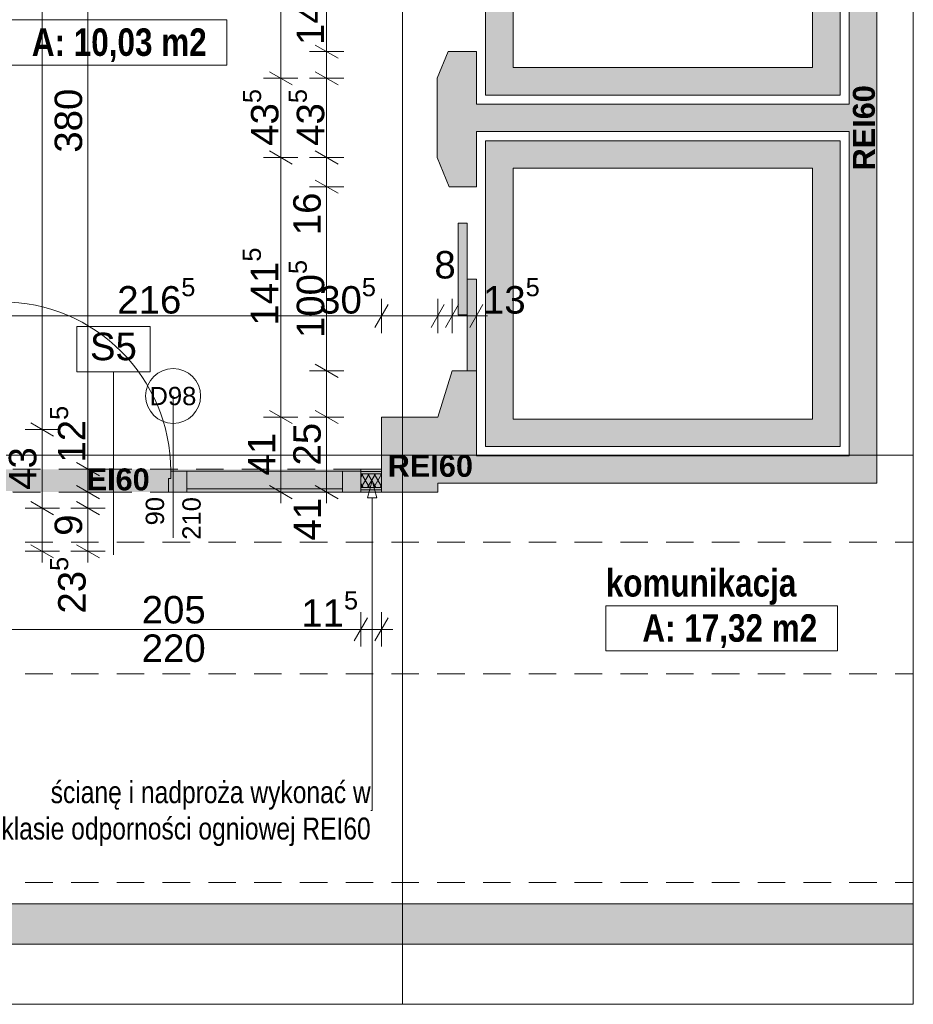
# Paper-space layout 'A-37 RZUT - PIĘTRO 7' of a CAD drawing. Header units: millimetres. Extents: x 0 to 800, y 0 to 500.
# Tile 9 of 14: x 447 to 545, y 127 to 234. Entities that reach past the tile are written whole.
import ezdxf
from ezdxf.xclip import XClip

# ---------------------------------------------------------------- set-up
doc = ezdxf.new("R2010")
doc.units = ezdxf.units.MM
doc.header["$MEASUREMENT"] = 0
doc.header["$XCLIPFRAME"] = 0
for name, pattern in [('ACAD_ISO03W100', [300, 120, -180]), ('DASHDOTX2', [1000, 500, -250, 0, -250]), ('Przer. długie kreski', [2.5, 1.5, -1]), ('PRZERYWANA_DU_A', [550, 350.0000000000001, -199.9999999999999])]:
    doc.linetypes.add(name, pattern=pattern)
for name, color, linetype, lineweight in [('0_Nr_pióra__2', 8, 'Continuous', 13), ('A_linie przekroju_Nr_pióra__1', 7, 'Continuous', 20), ('A_strefy_Nr_pióra__1', 7, 'Continuous', 20), ('A_winda_Nr_pióra__1', 7, 'Continuous', 20), ('A_wymiary_Nr_pióra__1', 7, 'Continuous', 20), ('A_wymiary_Nr_pióra__2', 8, 'Continuous', 13), ('A_ściany proj_Nr_pióra__1', 7, 'Continuous', 20), ('A_ściany_Nr_pióra__1', 7, 'Continuous', 20), ('Drzwi Archicad_Nr_pióra__1', 7, 'Continuous', 20), ('Drzwi Archicad_Nr_pióra__3', 252, 'Continuous', 13), ('Znaczniki drzwi Archicada_Nr_pióra__3', 252, 'Continuous', 13)]:
    doc.layers.add(name, color=color, linetype=linetype, lineweight=lineweight)
for name, color, linetype, lineweight, true_color in [('A_opis ścian_Nr_pióra__19', 7, 'Continuous', 5, 0x191919), ('A_opis_Nr_pióra__10', 7, 'Continuous', 13, 0x4b4b4b), ('A_opis_Nr_pióra__255', 7, 'Continuous', 15, 0x242424), ('A_osie_Nr_pióra__16', 7, 'Continuous', 5, 0x0f0f0f), ('A_ppoż proj_Nr_pióra__8', 7, 'Continuous', 13, 0x4c4c4c), ('A_ściany proj_Nr_pióra__21', 7, 'Continuous', 5, 0xb0b0b0), ('A_ściany_Nr_pióra__10', 7, 'Continuous', 13, 0x4b4b4b)]:
    doc.layers.add(name, color=color, linetype=linetype, lineweight=lineweight, true_color=true_color)
for name, color, linetype in [('A_podrys', 7, 'Continuous'), ('A_ppoż', 7, 'Continuous'), ('A_winda', 7, 'Continuous'), ('A_ściany', 7, 'Continuous'), ('A_ściany proj', 7, 'Continuous')]:
    doc.layers.add(name, color=color, linetype=linetype)
doc.styles.add('STYL_AUTOMATYCZNY_1', font='arial.ttf')
doc.styles.add('STYL_AUTOMATYCZNY_2', font='ARIALN.TTF')
doc.styles.add('STYL_AUTOMATYCZNY_3', font='arial.ttf')
doc.styles.add('STYL_AUTOMATYCZNY_4', font='arial.ttf')
doc.styles.add('STYL_AUTOMATYCZNY_5', font='arial.ttf')
doc.styles.add('STYL_AUTOMATYCZNY_6', font='ARIALN.TTF')
pattern_1 = [(0, (-3193.413088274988, -631.4009495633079), (0, 2), [0, -2])]

# ---------------------------------------------------------------- blocks, each defined once
blk = doc.blocks.new('Rysunek_1_1', base_point=(-3193.413088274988, -631.4009495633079))
at = {"layer": 'A_ppoż', "linetype": 'Continuous', "lineweight": 0, "true_color": 0x121212}
blk.add_hatch(color=250, dxfattribs=at).paths.add_polyline_path([(443.6295795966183, 182.7189081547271), (486.8895795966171, 182.7189081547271), (486.8895795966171, 185.2189081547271), (443.6295795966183, 185.2189081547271)])
at = {"layer": 'A_winda', "linetype": 'Continuous', "lineweight": 0, "true_color": 0xfdfdfd}
h = blk.add_hatch(color=7, dxfattribs=at)
h.paths.add_polyline_path([(498.2495795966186, 259.448718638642), (498.2495795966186, 226.0997186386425), (536.9695795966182, 226.0997186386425), (536.9695795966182, 259.448718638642)])
h.paths.add_polyline_path([(533.9695795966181, 256.448718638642), (533.9695795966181, 229.0997186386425), (501.2495795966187, 229.0997186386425), (501.2495795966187, 256.448718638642)], flags=0)
h = blk.add_hatch(color=7, dxfattribs=at)
h.paths.add_polyline_path([(536.9695795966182, 221.0997186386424), (498.2495795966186, 221.0997186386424), (498.2495795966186, 187.684718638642), (536.9695795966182, 187.684718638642)])
h.paths.add_polyline_path([(533.9695795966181, 218.0997186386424), (533.9695795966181, 190.684718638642), (501.2495795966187, 190.684718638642), (501.2495795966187, 218.0997186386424)], flags=0)
for points in [[(495.249579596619, 212.0828476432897), (495.249579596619, 202.0828476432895), (496.2495795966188, 202.0828476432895), (496.2495795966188, 212.0828476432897)], [(496.2495795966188, 205.9639730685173), (496.2495795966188, 195.9639730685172), (497.2495795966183, 195.9639730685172), (497.2495795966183, 205.9639730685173)]]:
    blk.add_hatch(color=7, dxfattribs=at).paths.add_polyline_path(points)
at = {"layer": 'A_ściany', "linetype": 'Continuous', "lineweight": 0, "true_color": 0x000000}
for points in [[(540.9695795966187, 183.6847186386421), (540.9695795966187, 260.4487186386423), (537.9695795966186, 260.4487186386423), (537.9695795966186, 186.684718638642)], [(492.9495800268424, 219.2645433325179), (494.2915312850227, 216.0839953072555), (497.2495793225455, 216.0839953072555), (497.249580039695, 230.8459618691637), (494.1695807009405, 230.8459618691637), (492.9495800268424, 227.9309664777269)], [(497.2495795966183, 222.0997186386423), (537.9695795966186, 222.0997186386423), (537.9695795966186, 225.0997186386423), (497.2495795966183, 225.0997186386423)], [(486.8895792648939, 182.7189081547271), (493.0274094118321, 182.7189081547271), (493.0274094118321, 183.6847187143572), (497.249580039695, 183.6847187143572), (497.2495793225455, 195.9639726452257), (494.5915307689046, 195.9639955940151), (493.0274094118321, 190.9189079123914), (486.8895792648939, 190.9189079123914)], [(497.2495795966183, 183.6847186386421), (540.9695795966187, 183.6847186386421), (537.9695795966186, 186.684718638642), (497.2495795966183, 186.684718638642)], [(544.9695770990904, 137.7287221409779), (97.53113628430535, 137.7287221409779), (97.53113628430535, 133.3287243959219), (544.9695770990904, 133.3287243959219)]]:
    blk.add_hatch(color=18, dxfattribs=at).paths.add_polyline_path(points)
at = {"layer": 'A_ściany proj', "linetype": 'Continuous', "lineweight": 13}
h = blk.add_hatch(dxfattribs=at)
h.set_pattern_fill('gypsum_0001', color=8, style=0, pattern_type=2)
h.set_pattern_definition(pattern_1)
h.paths.add_polyline_path([(484.6295796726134, 185.2189083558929), (484.6295796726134, 184.9689080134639), (486.8895795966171, 184.9689080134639), (486.8895795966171, 185.2189083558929)])
h = blk.add_hatch(dxfattribs=at)
h.set_pattern_fill('gypsum_0001', color=8, style=0, pattern_type=2)
h.set_pattern_definition(pattern_1)
h.paths.add_polyline_path([(486.8895795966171, 184.9689080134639), (484.6295796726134, 184.9689080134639), (484.6295796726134, 184.7189083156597), (486.8895795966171, 184.7189083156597)])
h = blk.add_hatch(dxfattribs=at)
h.set_pattern_fill('batt_insulation_0001', color=8, style=0, pattern_type=2)
h.set_pattern_definition([(60.00000000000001, (-3193.413088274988, -631.4009495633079), (-0.5196152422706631, 0.2999999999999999), []), (120, (-3193.413088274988, -631.4009495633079), (0.519615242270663, 0.3000000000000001), [])])
h.paths.add_polyline_path([(486.8895795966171, 184.7189083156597), (484.6295796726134, 184.7189083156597), (484.6295796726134, 183.2189081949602), (486.8895795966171, 183.2189081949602)])
h = blk.add_hatch(dxfattribs=at)
h.set_pattern_fill('gypsum_0001', color=8, style=0, pattern_type=2)
h.set_pattern_definition(pattern_1)
h.paths.add_polyline_path([(486.8895795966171, 183.2189081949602), (484.6295796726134, 183.2189081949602), (484.6295796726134, 182.9689078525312), (486.8895795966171, 182.9689078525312)])
h = blk.add_hatch(dxfattribs=at)
h.set_pattern_fill('gypsum_0001', color=8, style=0, pattern_type=2)
h.set_pattern_definition(pattern_1)
h.paths.add_polyline_path([(484.6295796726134, 182.7189081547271), (486.8895795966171, 182.7189081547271), (486.8895795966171, 182.9689078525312), (484.6295796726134, 182.9689078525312)])
at = {"layer": '0_Nr_pióra__2', "color": 8, "linetype": 'PRZERYWANA_DU_A', "lineweight": 13, "ltscale": 2, "flags": 128}
for points in [[(544.9695795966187, 126.7487186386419), (544.9695795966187, 316.7487186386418)], [(60.83915919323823, 126.7487186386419), (544.9695795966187, 126.7487186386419)]]:
    blk.add_lwpolyline(points, dxfattribs=at)
at = {"layer": 'A_linie przekroju_Nr_pióra__1', "color": 7, "linetype": 'ACAD_ISO03W100', "lineweight": 20, "ltscale": 2}
blk.add_line((83.03712578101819, 202.4141219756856), (544.9695824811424, 202.4141219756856), dxfattribs=at)
at = {"layer": 'A_opis ścian_Nr_pióra__19', "color": 250, "linetype": 'Continuous', "lineweight": 5, "ltscale": 2, "true_color": 0x191919}
for p, q in [((461.606717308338, 200.8106483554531), (453.6067147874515, 200.8106483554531)), ((453.6067147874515, 200.8106483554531), (453.6067147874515, 195.8606443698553)), ((461.606717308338, 195.8606443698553), (461.606717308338, 200.8106483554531)), ((453.6067147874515, 195.8606443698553), (461.606717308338, 195.8606443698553)), ((457.6068130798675, 195.8606443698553), (457.6068130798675, 175.8606455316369))]:
    blk.add_line(p, q, dxfattribs=at)
at = {"layer": 'A_opis_Nr_pióra__255', "color": 250, "linetype": 'Continuous', "lineweight": 15, "ltscale": 2, "true_color": 0x242424}
for p, q in [((485.8709130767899, 183.968905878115), (485.3709073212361, 182.1028840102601)), ((485.8709130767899, 183.968905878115), (486.3709113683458, 182.1028840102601)), ((486.3709113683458, 182.1028840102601), (485.3709073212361, 182.1028840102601)), ((485.8709130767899, 182.1028840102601), (485.8709130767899, 147.9172884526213)), ((485.8709130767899, 147.9172884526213), (485.7084516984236, 147.9172884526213))]:
    blk.add_line(p, q, dxfattribs=at)
at = {"layer": 'A_osie_Nr_pióra__16', "color": 250, "linetype": 'DASHDOTX2', "lineweight": 5, "ltscale": 2, "true_color": 0x0f0f0f}
for p, q in [((489.1811289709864, 425.6646741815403), (489.1811289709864, 126.7487178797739)), ((544.9695777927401, 186.7487257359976), (96.57179472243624, 186.7487257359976))]:
    blk.add_line(p, q, dxfattribs=at)
at = {"layer": 'A_strefy_Nr_pióra__1', "color": 7, "linetype": 'Continuous', "lineweight": 20, "ltscale": 2}
for p, q in [((444.696164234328, 234.3112504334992), (470.001080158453, 234.3112504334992)), ((470.001080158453, 234.3112504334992), (470.001080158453, 229.3700688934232)), ((444.696164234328, 229.3700688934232), (470.001080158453, 229.3700688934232)), ((511.376655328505, 170.2978995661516), (511.376655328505, 165.3567254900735)), ((511.376655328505, 170.2978995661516), (536.6815787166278, 170.2978995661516)), ((536.6815787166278, 170.2978995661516), (536.6815787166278, 165.3567254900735)), ((511.376655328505, 165.3567254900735), (536.6815787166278, 165.3567254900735))]:
    blk.add_line(p, q, dxfattribs=at)
at = {"layer": 'A_winda_Nr_pióra__1', "color": 7, "linetype": 'PRZERYWANA_DU_A', "lineweight": 20, "ltscale": 2, "flags": 128}
for points in [[(498.2495795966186, 259.448718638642), (536.9695795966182, 259.448718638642), (536.9695795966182, 226.0997186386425), (498.2495795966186, 226.0997186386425)], [(533.9695795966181, 256.448718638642), (533.9695795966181, 229.0997186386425), (501.2495795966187, 229.0997186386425), (501.2495795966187, 256.448718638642)], [(536.9695795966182, 221.0997186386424), (498.2495795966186, 221.0997186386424), (498.2495795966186, 187.684718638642), (536.9695795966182, 187.684718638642)], [(533.9695795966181, 218.0997186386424), (533.9695795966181, 190.684718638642), (501.2495795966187, 190.684718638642), (501.2495795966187, 218.0997186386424)]]:
    blk.add_lwpolyline(points, close=True, dxfattribs=at)
at = {"layer": 'A_winda_Nr_pióra__1', "color": 7, "linetype": 'Continuous', "lineweight": 20, "ltscale": 2, "flags": 128}
for points in [[(495.249579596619, 212.0828476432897), (495.249579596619, 202.0828476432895), (496.2495795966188, 202.0828476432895), (496.2495795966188, 212.0828476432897)], [(496.2495795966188, 205.9639730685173), (496.2495795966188, 195.9639730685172), (497.2495795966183, 195.9639730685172), (497.2495795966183, 205.9639730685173)]]:
    blk.add_lwpolyline(points, close=True, dxfattribs=at)
at = {"layer": 'A_wymiary_Nr_pióra__1', "color": 7, "linetype": 'Continuous', "lineweight": 20, "ltscale": 2}
for p, q in [((479.6398929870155, 231.5676490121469), (482.1398919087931, 230.1242760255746)), ((474.6398951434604, 228.6526518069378), (477.139894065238, 227.2092788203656)), ((479.6398929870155, 228.6526518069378), (482.1398919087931, 227.2092788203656)), ((474.6398951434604, 219.9862336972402), (477.139894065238, 218.5428532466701)), ((479.6398929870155, 219.9862336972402), (482.1398919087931, 218.5428532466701)), ((479.6398929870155, 216.8056823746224), (482.1398919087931, 215.3623093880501)), ((487.6112636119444, 203.213995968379), (486.1678906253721, 200.7139970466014)), ((493.7490956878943, 203.213995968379), (492.3057227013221, 200.7139970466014)), ((495.3132212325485, 203.213995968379), (493.8698407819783, 200.7139970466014)), ((496.5278898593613, 200.7139970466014), (497.9712703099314, 203.213995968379)), ((479.6398929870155, 196.6856848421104), (482.1398919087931, 195.2423118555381)), ((474.6398951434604, 191.6405969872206), (477.139894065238, 190.1972240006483)), ((479.6398929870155, 191.6405969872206), (482.1398919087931, 190.1972240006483)), ((448.5795778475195, 190.2704085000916), (451.079576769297, 188.8270280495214)), ((453.5795831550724, 185.9405955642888), (456.07958207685, 184.4972225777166)), ((453.5795831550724, 183.4405966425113), (456.07958207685, 181.997223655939)), ((474.6398951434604, 183.4405966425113), (477.139894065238, 181.997223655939)), ((479.6398929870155, 183.4405966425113), (482.1398919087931, 181.997223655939)), ((448.5795778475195, 181.6704050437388), (451.079576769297, 180.2270320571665)), ((453.5795831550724, 181.6704050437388), (456.07958207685, 180.2270320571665)), ((448.5795778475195, 176.9704076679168), (451.079576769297, 175.5270346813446)), ((453.5795831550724, 176.9704076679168), (456.07958207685, 175.5270346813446)), ((485.3512695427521, 168.9689048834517), (483.9078890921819, 166.4689059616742)), ((486.1678906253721, 166.4689059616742), (487.6112636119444, 168.9689048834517))]:
    blk.add_line(p, q, dxfattribs=at)
at = {"layer": 'A_wymiary_Nr_pióra__2', "color": 8, "linetype": 'Continuous', "lineweight": 13, "ltscale": 2}
for p, q in [((454.8295788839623, 185.2189090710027), (454.8295788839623, 261.2487218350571)), ((449.8295810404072, 189.5487220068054), (449.8295810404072, 259.4487190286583)), ((475.8898908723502, 227.9309653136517), (475.8898908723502, 255.6487155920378)), ((480.8898887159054, 230.8459625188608), (480.8898887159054, 251.1459618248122)), ((482.764889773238, 230.8459625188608), (479.0148951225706, 230.8459625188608)), ((480.8898887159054, 227.9309653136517), (480.8898887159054, 230.8459625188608)), ((477.7648919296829, 227.9309653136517), (474.0148898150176, 227.9309653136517)), ((475.8898908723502, 219.2645397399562), (475.8898908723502, 227.9309653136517)), ((482.764889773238, 227.9309653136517), (479.0148951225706, 227.9309653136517)), ((480.8898887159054, 219.2645397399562), (480.8898887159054, 227.9309653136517)), ((477.7648919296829, 219.2645397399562), (474.0148898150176, 219.2645397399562)), ((475.8898908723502, 190.9189104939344), (475.8898908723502, 219.2645397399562)), ((482.764889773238, 219.2645397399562), (479.0148951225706, 219.2645397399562)), ((480.8898887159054, 216.0839958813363), (480.8898887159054, 219.2645397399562)), ((482.764889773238, 216.0839958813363), (479.0148951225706, 216.0839958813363)), ((480.8898887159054, 195.9639983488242), (480.8898887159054, 216.0839958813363)), ((486.8895771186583, 200.0889991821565), (486.8895771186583, 203.8389938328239)), ((493.0274091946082, 200.0889991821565), (493.0274091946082, 203.8389938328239)), ((494.5915347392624, 200.0889991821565), (494.5915347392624, 203.8389938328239)), ((497.2495763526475, 200.0889991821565), (497.2495763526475, 203.8389938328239)), ((443.6295813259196, 201.9639927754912), (486.8895771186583, 201.9639927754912)), ((486.8895771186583, 201.9639927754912), (493.0274091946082, 201.9639927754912)), ((493.0274091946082, 201.9639927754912), (494.5915347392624, 201.9639927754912)), ((494.5915347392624, 201.9639927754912), (497.2495763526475, 201.9639927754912)), ((497.2495763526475, 201.9639927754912), (498.4720821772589, 201.9639927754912)), ((482.764889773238, 195.9639983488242), (479.0148951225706, 195.9639983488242)), ((480.8898887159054, 190.9189104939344), (480.8898887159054, 195.9639983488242)), ((477.7648919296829, 190.9189104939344), (474.0148898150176, 190.9189104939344)), ((475.8898908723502, 182.7189101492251), (475.8898908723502, 190.9189104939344)), ((482.764889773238, 190.9189104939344), (479.0148951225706, 190.9189104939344)), ((480.8898887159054, 182.7189101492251), (480.8898887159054, 190.9189104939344)), ((451.7045820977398, 189.5487220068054), (447.9545799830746, 189.5487220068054)), ((449.8295810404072, 180.9487185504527), (449.8295810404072, 189.5487220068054)), ((456.7045799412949, 185.2189090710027), (452.9545778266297, 185.2189090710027)), ((454.8295788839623, 182.7189101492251), (454.8295788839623, 185.2189090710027)), ((456.7045799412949, 182.7189101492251), (452.9545778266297, 182.7189101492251)), ((454.8295788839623, 180.9487185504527), (454.8295788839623, 182.7189101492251)), ((477.7648919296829, 182.7189101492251), (474.0148898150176, 182.7189101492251)), ((475.8898908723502, 181.4964117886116), (475.8898908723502, 182.7189101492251)), ((482.764889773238, 182.7189101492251), (479.0148951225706, 182.7189101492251)), ((480.8898887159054, 181.4964117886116), (480.8898887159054, 182.7189101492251)), ((451.7045820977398, 180.9487185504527), (447.9545799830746, 180.9487185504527)), ((449.8295810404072, 176.2487211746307), (449.8295810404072, 180.9487185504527)), ((456.7045799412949, 180.9487185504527), (452.9545778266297, 180.9487185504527)), ((454.8295788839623, 176.2487211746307), (454.8295788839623, 180.9487185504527)), ((451.7045820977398, 176.2487211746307), (447.9545799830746, 176.2487211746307)), ((449.8295810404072, 175.0262228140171), (449.8295810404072, 176.2487211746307)), ((456.7045799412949, 176.2487211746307), (452.9545778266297, 176.2487211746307)), ((454.8295788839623, 175.0262228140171), (454.8295788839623, 176.2487211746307)), ((484.629583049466, 165.8439080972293), (484.629583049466, 169.5939102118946)), ((486.8895771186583, 165.8439080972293), (486.8895771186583, 169.5939102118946)), ((443.6295813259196, 167.7189091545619), (484.629583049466, 167.7189091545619)), ((484.629583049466, 167.7189091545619), (486.8895771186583, 167.7189091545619)), ((486.8895771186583, 167.7189091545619), (488.1120829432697, 167.7189091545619))]:
    blk.add_line(p, q, dxfattribs=at)
at = {"layer": 'A_ściany proj_Nr_pióra__1', "color": 7, "linetype": 'Continuous', "lineweight": 20, "ltscale": 2, "flags": 128}
for points in [[(486.8895795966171, 185.2189081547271), (484.6295796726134, 185.2189081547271)], [(484.6295796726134, 182.7189081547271), (486.8895795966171, 182.7189081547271)]]:
    blk.add_lwpolyline(points, dxfattribs=at)
at = {"layer": 'A_ściany proj_Nr_pióra__21', "color": 253, "linetype": 'Continuous', "lineweight": 5, "ltscale": 2, "true_color": 0xb0b0b0}
for p, q in [((484.629583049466, 185.0189112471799), (484.629583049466, 185.2189090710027)), ((484.629583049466, 184.9689099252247), (484.629583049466, 185.0189112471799)), ((486.8895771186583, 184.9689099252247), (484.629583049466, 184.9689099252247)), ((484.629583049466, 184.7189107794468), (484.629583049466, 184.9689099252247)), ((486.8895771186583, 184.7189107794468), (484.629583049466, 184.7189107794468)), ((484.629583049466, 183.2189084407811), (484.629583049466, 184.7189107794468)), ((484.629583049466, 183.2189084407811), (486.8895771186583, 183.2189084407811)), ((484.629583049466, 182.9689092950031), (484.629583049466, 183.2189084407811)), ((484.629583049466, 182.9689092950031), (486.8895771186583, 182.9689092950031)), ((484.629583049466, 182.7189101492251), (484.629583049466, 182.9689092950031))]:
    blk.add_line(p, q, dxfattribs=at)
at = {"layer": 'A_ściany proj_Nr_pióra__21', "color": 253, "linetype": 'Continuous', "lineweight": 5, "ltscale": 2, "true_color": 0xb0b0b0, "flags": 128}
for points in [[(486.8895795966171, 184.968908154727), (486.8895795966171, 185.2189081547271)], [(486.8895795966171, 184.7189081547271), (486.8895795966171, 184.968908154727)], [(486.8895795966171, 183.2189081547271), (486.8895795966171, 184.7189081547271)], [(486.8895795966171, 182.9689081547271), (486.8895795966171, 183.2189081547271)], [(486.8895795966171, 182.7189081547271), (486.8895795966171, 182.9689081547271)]]:
    blk.add_lwpolyline(points, dxfattribs=at)
at = {"layer": 'A_ściany_Nr_pióra__1', "color": 7, "linetype": 'Continuous', "lineweight": 20, "ltscale": 2}
for p, q in [((494.1695800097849, 230.8459625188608), (497.2495763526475, 230.8459625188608)), ((497.2495763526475, 216.0839958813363), (494.2915342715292, 216.0839958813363)), ((494.5915347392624, 195.9639983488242), (497.2495763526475, 195.9639759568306))]:
    blk.add_line(p, q, dxfattribs=at)
at = {"layer": 'A_ściany_Nr_pióra__1', "color": 7, "linetype": 'Continuous', "lineweight": 20, "ltscale": 2, "flags": 128}
for points in [[(537.9695795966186, 260.4487186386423), (537.9695795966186, 225.0997186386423)], [(540.9695795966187, 183.6847186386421), (540.9695795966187, 260.4487186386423)], [(494.1695795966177, 230.8459621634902), (492.9495795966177, 227.9309664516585)], [(497.2495795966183, 225.0997186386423), (497.2495795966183, 230.8459621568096)], [(492.9495795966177, 227.9309664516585), (492.9495795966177, 219.26454342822)], [(537.9695795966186, 225.0997186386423), (497.2495795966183, 225.0997186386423)], [(497.2495795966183, 216.0839954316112), (497.2495795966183, 222.0997186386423)], [(497.2495795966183, 222.0997186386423), (537.9695795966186, 222.0997186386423)], [(537.9695795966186, 222.0997186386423), (537.9695795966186, 186.684718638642)], [(492.9495795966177, 219.26454342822), (494.2915314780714, 216.0839958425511)], [(494.591531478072, 195.9639958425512), (493.0274087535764, 190.918908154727)], [(497.2495795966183, 186.684718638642), (497.2495795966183, 195.9639730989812)], [(493.0274087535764, 190.918908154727), (486.8895795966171, 190.918908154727)], [(486.8895795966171, 190.918908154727), (486.8895795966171, 182.7189081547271)], [(537.9695795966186, 186.684718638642), (497.2495795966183, 186.684718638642)], [(493.0274087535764, 182.7189081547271), (493.0274087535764, 183.6847186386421)], [(493.0274087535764, 183.6847186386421), (497.2495795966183, 183.6847186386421)], [(497.2495795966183, 183.6847186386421), (540.9695795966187, 183.6847186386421)], [(486.8895795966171, 182.7189081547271), (493.0274087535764, 182.7189081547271)], [(544.9695795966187, 137.728718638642), (97.53112965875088, 137.728718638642)], [(97.53112965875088, 133.328718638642), (544.9695795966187, 133.328718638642)]]:
    blk.add_lwpolyline(points, dxfattribs=at)
at = {"layer": 'A_ściany_Nr_pióra__10', "color": 251, "linetype": 'Przer. długie kreski', "lineweight": 13, "ltscale": 2, "true_color": 0x4b4b4b}
for p, q in [((97.98113109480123, 177.2487177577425), (544.9695795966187, 177.2487177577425)), ((97.98113109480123, 162.8547038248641), (544.9695795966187, 162.8547038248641)), ((97.98113109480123, 140.0459428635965), (544.9695795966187, 140.0459428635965))]:
    blk.add_line(p, q, dxfattribs=at)
at = {"layer": 'Drzwi Archicad_Nr_pióra__1', "color": 7, "linetype": 'Continuous', "lineweight": 20, "ltscale": 2}
for p, q in [((494.1695800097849, 230.8459625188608), (497.2495763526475, 230.8459625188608)), ((497.2495763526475, 216.0839958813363), (494.2915342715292, 216.0839958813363)), ((494.5915347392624, 195.9639983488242), (497.2495763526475, 195.9639759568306))]:
    blk.add_line(p, q, dxfattribs=at)
at = {"layer": 'Drzwi Archicad_Nr_pióra__3', "color": 252, "linetype": 'Przer. długie kreski', "lineweight": 13, "ltscale": 2}
for p, q in [((484.629583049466, 185.2189090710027), (443.6295813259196, 185.2189090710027)), ((484.629583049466, 182.7189101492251), (443.6295813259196, 182.7189101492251))]:
    blk.add_line(p, q, dxfattribs=at)
at = {"layer": 'Drzwi Archicad_Nr_pióra__3', "color": 252, "linetype": 'Continuous', "lineweight": 13, "ltscale": 2}
for p, q in [((484.629583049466, 185.0189112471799), (484.629583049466, 185.2189090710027)), ((463.6295801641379, 182.7189101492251), (463.6295801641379, 184.2189050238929)), ((463.6295801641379, 184.2189050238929), (463.8695775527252, 184.2189050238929)), ((463.8695775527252, 184.2189050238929), (463.8695775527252, 185.0189112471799)), ((463.8695775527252, 185.0189112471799), (465.6295807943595, 185.0189112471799)), ((465.6295807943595, 185.0189112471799), (465.6295807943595, 182.7189101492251)), ((482.6295824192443, 185.0189112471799), (465.6295807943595, 185.0189112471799)), ((465.6295807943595, 185.0189112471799), (465.6295807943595, 182.7189101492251)), ((465.6295807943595, 185.0189112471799), (482.6295824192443, 185.0189112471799)), ((482.6295824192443, 182.7189101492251), (482.6295824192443, 185.0189112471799)), ((482.6295824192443, 185.0189112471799), (484.629583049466, 185.0189112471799)), ((482.6295824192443, 182.7189101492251), (482.6295824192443, 185.0189112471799)), ((484.629583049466, 185.0189112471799), (484.629583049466, 182.7189101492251)), ((484.629583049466, 184.9689099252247), (484.629583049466, 185.0189112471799)), ((484.629583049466, 184.9689099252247), (484.629583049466, 185.0189112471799)), ((484.629583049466, 184.7189107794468), (484.629583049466, 184.9689099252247)), ((484.629583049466, 184.7189107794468), (484.629583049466, 184.9689099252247)), ((484.629583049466, 183.2189084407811), (484.629583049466, 184.7189107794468)), ((484.629583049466, 183.2189084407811), (484.629583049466, 184.7189107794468)), ((482.6295824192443, 183.0789062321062), (465.6295807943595, 183.0789062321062)), ((484.629583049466, 182.9689092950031), (484.629583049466, 183.2189084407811)), ((484.629583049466, 182.9689092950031), (484.629583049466, 183.2189084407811)), ((484.629583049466, 182.7189101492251), (484.629583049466, 182.9689092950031)), ((484.629583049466, 182.7189101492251), (484.629583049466, 182.9689092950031)), ((465.6295807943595, 182.7189101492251), (463.6295801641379, 182.7189101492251)), ((465.6295807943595, 182.7189101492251), (482.6295824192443, 182.7189101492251)), ((484.629583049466, 182.7189101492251), (482.6295824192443, 182.7189101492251))]:
    blk.add_line(p, q, dxfattribs=at)
blk.add_arc((445.3895795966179, 185.018908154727), 18.48000000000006, 0, 90, dxfattribs=at)
at = {"layer": 'Znaczniki drzwi Archicada_Nr_pióra__3', "color": 252, "linetype": 'Continuous', "lineweight": 13, "ltscale": 2}
blk.add_line((464.1295784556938, 193.2189115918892), (464.1295784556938, 177.7189048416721), dxfattribs=at)
at = {"layer": 'Znaczniki drzwi Archicada_Nr_pióra__3', "color": 252, "linetype": 'Continuous', "lineweight": 13, "ltscale": 2, "flags": 128}
blk.add_lwpolyline([(467.1295795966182, 193.2189081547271, 0.9999999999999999), (461.1295795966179, 193.2189081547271, 0.9999999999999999)], format="xyb", close=True, dxfattribs=at)
at = {"layer": 'A_opis ścian_Nr_pióra__19', "color": 250, "linetype": 'Continuous', "lineweight": 5, "true_color": 0x191919, "insert": (457.6067147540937, 200.1249372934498), "char_height": 3, "attachment_point": 2, "style": 'STYL_AUTOMATYCZNY_1'}
blk.add_mtext('\\A1;{\\pqc;\\fArial|b0|i0|c238|p0;\\W1.000000;S5}', dxfattribs=at)
at = {"layer": 'A_opis_Nr_pióra__10', "color": 251, "linetype": 'Continuous', "lineweight": 13, "true_color": 0x4b4b4b, "insert": (485.7084542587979, 147.5800760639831), "char_height": 2.400000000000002, "width": 42.19162256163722, "attachment_point": 6, "line_spacing_factor": 0.9929323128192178, "style": 'STYL_AUTOMATYCZNY_2'}
blk.add_mtext('\\A1;{\\pqr;\\fArial Narrow|b0|i0|c238|p0;\\W1.000000;ścianę i nadproża wykonać w klasie odporności ogniowej REI60}', dxfattribs=at)
at = {"layer": 'A_ppoż proj_Nr_pióra__8', "color": 251, "linetype": 'Continuous', "lineweight": 13, "true_color": 0x4c4c4c, "insert": (539.5885374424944, 222.5206730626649), "char_height": 2.399999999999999, "attachment_point": 5, "rotation": 90, "style": 'STYL_AUTOMATYCZNY_3'}
blk.add_mtext('\\A1;{\\pqc;\\fArial|b1|i0|c238|p0;\\W1.000000;REI60}', dxfattribs=at)
at = {"layer": 'A_ppoż proj_Nr_pióra__8', "color": 251, "linetype": 'Continuous', "lineweight": 13, "true_color": 0x4c4c4c, "char_height": 2.399999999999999, "attachment_point": 5, "style": 'STYL_AUTOMATYCZNY_3'}
for s, insert in [('\\A1;{\\pqc;\\fArial|b1|i0|c238|p0;\\W1.000000;REI60}', (492.2221930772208, 185.5689531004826)), ('\\A1;{\\pqc;\\fArial|b1|i0|c238|p0;\\W1.000000;EI60}', (458.1230984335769, 184.0860473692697))]:
    blk.add_mtext(s, dxfattribs=dict(at, insert=insert))
at = {"layer": 'A_strefy_Nr_pióra__1', "color": 7, "linetype": 'Continuous', "lineweight": 20, "char_height": 3, "attachment_point": 1, "style": 'STYL_AUTOMATYCZNY_6'}
for s, insert in [('\\A1;{\\pql;\\fArial Narrow|b1|i0|c238|p0;\\W1.000000;A: 10,03 m2}', (448.6961632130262, 233.3827104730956)), ('\\A1;{\\pql;\\fArial Narrow|b1|i0|c238|p0;\\W1.000000;komunikacja}', (511.3766566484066, 174.3001982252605)), ('\\A1;{\\pql;\\fArial Narrow|b1|i0|c238|p0;\\W1.000000;A: 17,32 m2}', (515.3766566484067, 169.3693620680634))]:
    blk.add_mtext(s, dxfattribs=dict(at, insert=insert))
at = {"layer": 'A_wymiary_Nr_pióra__1', "color": 7, "linetype": 'Continuous', "lineweight": 20, "char_height": 3, "attachment_point": 7, "rotation": 90, "style": 'STYL_AUTOMATYCZNY_1'}
for s, insert in [('\\A1;{\\pql;\\fArial|b0|i0|c238|p0;\\W1.000000;14\\fArial|b0|i0|c238|p0;\\W1.000000;\\A1{\\H.66x;\\S5^  ;}}', (481.4882046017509, 231.5684622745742)), ('\\A1;{\\pql;\\fArial|b0|i0|c238|p0;\\W1.000000;43\\fArial|b0|i0|c238|p0;\\W1.000000;\\A1{\\H.66x;\\S5^  ;}}', (476.5072894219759, 220.5544849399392)), ('\\A1;{\\pql;\\fArial|b0|i0|c238|p0;\\W1.000000;43\\fArial|b0|i0|c238|p0;\\W1.000000;\\A1{\\H.66x;\\S5^  ;}}', (481.5072894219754, 220.5544849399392)), ('\\A1;{\\pql;\\fArial|b0|i0|c238|p0;\\W1.000000;141\\fArial|b0|i0|c238|p0;\\W1.000000;\\A1{\\H.66x;\\S5^  ;}}', (476.4882046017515, 200.9043657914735)), ('\\A1;{\\pql;\\fArial|b0|i0|c238|p0;\\W1.000000;100\\fArial|b0|i0|c238|p0;\\W1.000000;\\A1{\\H.66x;\\S5^  ;}}', (481.5052804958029, 199.5484607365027)), ('\\A1;{\\pql;\\fArial|b0|i0|c238|p0;\\W1.000000;12\\fArial|b0|i0|c238|p0;\\W1.000000;\\A1{\\H.66x;\\S5^  ;}}', (455.4278927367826, 185.9414082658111)), ('\\A1;{\\pql;\\fArial|b0|i0|c238|p0;\\W1.000000;23\\fArial|b0|i0|c238|p0;\\W1.000000;\\A1{\\H.66x;\\S5^  ;}}', (455.4469775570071, 169.4396831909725))]:
    blk.add_mtext(s, dxfattribs=dict(at, insert=insert))
at = {"layer": 'A_wymiary_Nr_pióra__1', "color": 7, "linetype": 'Continuous', "lineweight": 20, "char_height": 3, "attachment_point": 7, "rotation": 90, "style": 'STYL_AUTOMATYCZNY_5'}
for s, insert, width in [('\\A1;{\\pql;\\fArial|b0|i0|c238|p0;\\W1.000000;380}', (454.2295795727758, 219.8015583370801), 6.86451), ('\\A1;{\\pql;\\fArial|b0|i0|c238|p0;\\W1.000000;16}', (480.289891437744, 210.785145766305), 4.57635), ('\\A1;{\\pql;\\fArial|b0|i0|c238|p0;\\W1.000000;25}', (480.289891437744, 185.6200580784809), 4.57635), ('\\A1;{\\pql;\\fArial|b0|i0|c238|p0;\\W1.000000;41}', (475.2898914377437, 184.5307331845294), 4.57635), ('\\A1;{\\pql;\\fArial|b0|i0|c238|p0;\\W1.000000;43}', (449.2295795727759, 182.9605436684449), 4.57635), ('\\A1;{\\pql;\\fArial|b0|i0|c238|p0;\\W1.000000;41}', (480.289891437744, 177.4200580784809), 4.57635), ('\\A1;{\\pql;\\fArial|b0|i0|c238|p0;\\W1.000000;9}', (454.2295795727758, 177.9380466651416), 2.288172)]:
    blk.add_mtext(s, dxfattribs=dict(at, insert=insert, width=width))
at = {"layer": 'A_wymiary_Nr_pióra__1', "color": 7, "linetype": 'Continuous', "lineweight": 20, "char_height": 3, "attachment_point": 7, "style": 'STYL_AUTOMATYCZNY_1'}
for s, insert in [('\\A1;{\\pql;\\fArial|b0|i0|c238|p0;\\W1.000000;216\\fArial|b0|i0|c238|p0;\\W1.000000;\\A1{\\H.66x;\\S5^  ;}}', (458.0289494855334, 201.3486068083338)), ('\\A1;{\\pql;\\fArial|b0|i0|c238|p0;\\W1.000000;30\\fArial|b0|i0|c238|p0;\\W1.000000;\\A1{\\H.66x;\\S5^  ;}}', (480.0805394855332, 201.3465978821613)), ('\\A1;{\\pql;\\fArial|b0|i0|c238|p0;\\W1.000000;13\\fArial|b0|i0|c238|p0;\\W1.000000;\\A1{\\H.66x;\\S5^  ;}}', (497.9720797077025, 201.3465978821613)), ('\\A1;{\\pql;\\fArial|b0|i0|c238|p0;\\W1.000000;11\\fArial|b0|i0|c238|p0;\\W1.000000;\\A1{\\H.66x;\\S5^  ;}}', (478.1258997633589, 167.1205950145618))]:
    blk.add_mtext(s, dxfattribs=dict(at, insert=insert))
at = {"layer": 'A_wymiary_Nr_pióra__1', "color": 7, "linetype": 'Continuous', "lineweight": 20, "char_height": 3, "attachment_point": 7, "style": 'STYL_AUTOMATYCZNY_5'}
for s, insert, width in [('\\A1;{\\pql;\\fArial|b0|i0|c238|p0;\\W1.000000;8}', (492.6653841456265, 206.0139960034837), 2.288172), ('\\A1;{\\pql;\\fArial|b0|i0|c238|p0;\\W1.000000;205}', (460.6973245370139, 168.318908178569), 6.86451), ('\\A1;{\\pql;\\fArial|b0|i0|c238|p0;\\W1.000000;220}', (460.6973245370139, 164.118908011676), 6.86451)]:
    blk.add_mtext(s, dxfattribs=dict(at, insert=insert, width=width))
at = {"layer": 'Znaczniki drzwi Archicada_Nr_pióra__3', "color": 252, "linetype": 'Continuous', "lineweight": 13, "insert": (461.5397295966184, 192.1844554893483), "char_height": 2, "attachment_point": 7, "style": 'STYL_AUTOMATYCZNY_4'}
blk.add_mtext('\\A1;{\\pql;\\fArial CE|b0|i0|c238|p0;\\W1.000000;D98}', dxfattribs=at)
at = {"layer": 'Znaczniki drzwi Archicada_Nr_pióra__3', "color": 252, "linetype": 'Continuous', "lineweight": 13, "char_height": 2, "attachment_point": 7, "rotation": 90, "style": 'STYL_AUTOMATYCZNY_4'}
for s, insert in [('\\A1;{\\pql;\\fArial CE|b0|i0|c238|p0;\\W1.000000;90}', (463.164032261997, 179.0782681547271)), ('\\A1;{\\pql;\\fArial CE|b0|i0|c238|p0;\\W1.000000;210}', (467.164032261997, 177.5079681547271))]:
    blk.add_mtext(s, dxfattribs=dict(at, insert=insert))

psp = doc.layouts.new('A-37 RZUT - PIĘTRO 7')

# ---------------------------------------------------------------- block references
at = {"layer": 'A_podrys', "color": 37, "linetype": 'Continuous', "lineweight": 5, "true_color": 0x656532}
ref = psp.add_blockref('Rysunek_1_1', (-3193.413088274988, -631.4009495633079), dxfattribs=at)
XClip(ref).set_block_clipping_path([(44.06963709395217, 126.7487186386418), (544.9695795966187, 478.1668323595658)])

doc.saveas('drawing.dxf')
